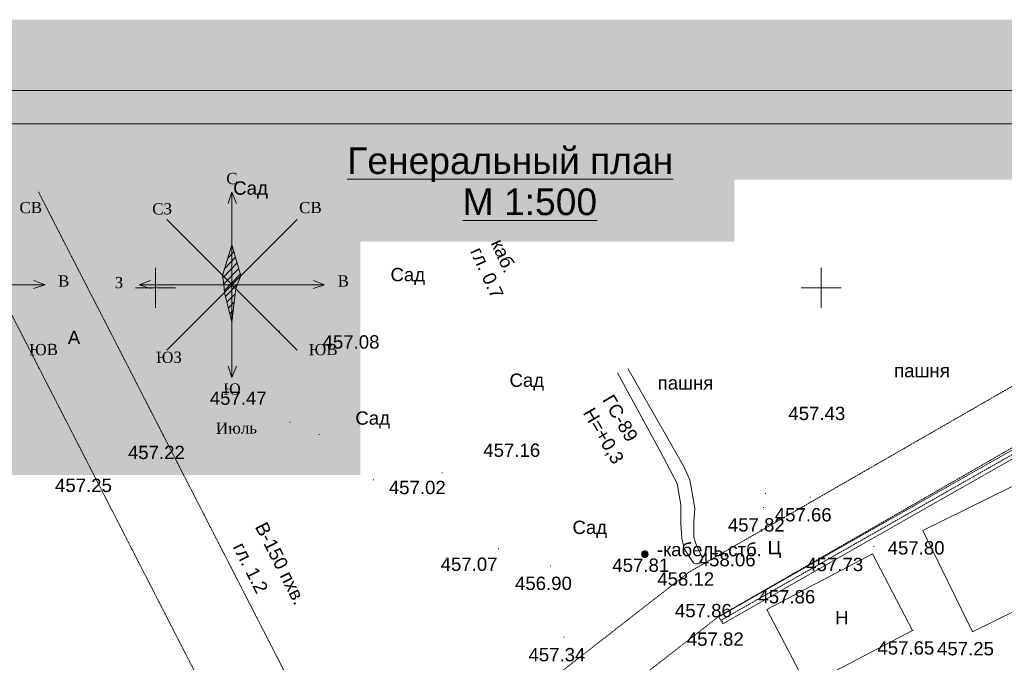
# Model space of a CAD drawing. Header units: millimetres. Extents: x 918404 to 1362154, y 4120617 to 4364104.
# Tile 26 of 256: x 928042 to 942833, y 4145601 to 4155250. Entities that reach past the tile are written whole.
import ezdxf

# ---------------------------------------------------------------- set-up
doc = ezdxf.new("R2010")
doc.units = ezdxf.units.MM
doc.header["$MEASUREMENT"] = 0
doc.linetypes.add('Д_ТРОТ_ТРУБА', pattern=[1.5, 0.75, -0.75])
for name, color, linetype, lineweight in [('(001) Сетка_Ном._пера__132', 132, 'Continuous', 18), ('(007) Здания_Ном._пера__7', 7, 'Continuous', 18), ('(008) Скульптуры_Ном._пера__7', 7, 'Continuous', 18), ('(013) Газ_Ном._пера__7', 7, 'Continuous', 18), ('(014) Водопровод_Ном._пера__7', 7, 'Continuous', 18), ('(016) Кабель_Ном._пера__7', 7, 'Continuous', 18), ('(019) Связь_Ном._пера__7', 7, 'Continuous', 18), ('(025) Дорога_Ном._пера__7', 7, 'Continuous', 18), ('0_Ном._пера__1', 1, 'Continuous', 18), ('0_Ном._пера__174', 174, 'Continuous', 18), ('0_Ном._пера__255', 255, 'Continuous', 18), ('0_Ном._пера__4', 4, 'Continuous', 18), ('0_Ном._пера__7', 7, 'Continuous', 18), ('0_Ном._пера__7_Ном._пера__7', 7, 'Continuous', 18), ('111111111111_Ном._пера__7', 7, 'Continuous', 18), ('ВЫСОТА_Ном._пера__7', 7, 'Continuous', 18), ('ТОЧКИ_Ном._пера__5', 5, 'Continuous', 18)]:
    doc.layers.add(name, color=color, linetype=linetype, lineweight=lineweight)
doc.styles.add('СГЕНЕРИР_СТИЛЬ_1', font='arial.ttf')
doc.styles.add('СГЕНЕРИР_СТИЛЬ_16', font='arial.ttf')
doc.styles.add('СГЕНЕРИР_СТИЛЬ_4', font='times.ttf')

msp = doc.modelspace()

# ---------------------------------------------------------------- hatches: boundary and pattern name
at = {"layer": '0_Ном._пера__1', "linetype": 'Continuous'}
h = msp.add_hatch(dxfattribs=at)
h.set_pattern_fill('Блоки_стеновые', color=256, style=0, pattern_type=2)
h.set_pattern_definition([(46.081, (931296.494, 4151477.9), (-52.125, 54.1296), [])])
h.paths.add_polyline_path([(931230.6, 4151869), (931365, 4151403.4), (931310.6, 4151269), (931287.2, 4151212.4), (931230.6, 4150709), (931117.5, 4151155.9), (931089.2, 4151410.4)])
at = {"layer": '0_Ном._пера__255', "linetype": 'Continuous'}
h = msp.add_hatch(color=256, dxfattribs=at)
h.paths.add_polyline_path([(921758.4, 4155250.1), (921758.4, 4124243.8), (965138, 4124243.8), (965138, 4155250.1)])
h.paths.add_polyline_path([(935573.1, 4125406.1), (935573.1, 4133106.1), (925014.5, 4133106.1), (925014.5, 4152850.3), (949743.4, 4152850.3), (949743.4, 4145280.9), (950980.5, 4145280.9), (950980.5, 4131414.5), (944525.3, 4131414.5), (944525.3, 4125406.1)], flags=0)
for points in [[(933157.7, 4148411.7), (924796.3, 4148411.7), (924796.3, 4153343.6), (933157.7, 4153343.6)], [(938777.9, 4152850.3), (932571.1, 4152850.3), (932571.1, 4151916.5), (938777.9, 4151916.5)]]:
    msp.add_hatch(color=256, dxfattribs=at).paths.add_polyline_path(points)

# ---------------------------------------------------------------- linework, layer by layer
at = {"layer": '(001) Сетка_Ном._пера__132', "linetype": 'Continuous'}
for p, q in [((930081.4, 4151522.8), (930081.4, 4150922.8)), ((940081.4, 4151522.8), (940081.4, 4150922.8)), ((929781.4, 4151222.8), (930381.4, 4151222.8)), ((939781.4, 4151222.8), (940381.4, 4151222.8))]:
    msp.add_line(p, q, dxfattribs=at)
at = {"layer": '(016) Кабель_Ном._пера__7', "linetype": 'Continuous'}
for p, q in [((937382.1, 4147232.8), (937481.1, 4147232.8)), ((937382.1, 4147231.8), (937481.1, 4147231.8)), ((937382.1, 4147230.8), (937481.1, 4147230.8)), ((937382.1, 4147229.8), (937481.1, 4147229.8)), ((937382.1, 4147228.8), (937481.1, 4147228.8)), ((937382.1, 4147227.8), (937481.1, 4147227.8)), ((937382.1, 4147226.8), (937482.1, 4147226.8)), ((937382.1, 4147225.8), (937482.1, 4147225.8)), ((937382.1, 4147224.8), (937482.1, 4147224.8)), ((937382.1, 4147223.8), (937482.1, 4147223.8)), ((937382.1, 4147222.8), (937482.1, 4147222.8)), ((937382.1, 4147221.8), (937482.1, 4147221.8)), ((937382.1, 4147220.8), (937481.1, 4147220.8)), ((937382.1, 4147219.8), (937481.1, 4147219.8)), ((937382.1, 4147218.8), (937481.1, 4147218.8)), ((937382.1, 4147217.8), (937481.1, 4147217.8)), ((937382.1, 4147216.8), (937481.1, 4147216.8)), ((937382.1, 4147215.8), (937481.1, 4147215.8)), ((937382.1, 4147214.8), (937481.1, 4147214.8)), ((937383.1, 4147236.8), (937480.1, 4147236.8)), ((937383.1, 4147235.8), (937480.1, 4147235.8)), ((937383.1, 4147234.8), (937480.1, 4147234.8)), ((937383.1, 4147233.8), (937481.1, 4147233.8)), ((937383.1, 4147213.8), (937481.1, 4147213.8)), ((937383.1, 4147212.8), (937480.1, 4147212.8)), ((937383.1, 4147211.8), (937480.1, 4147211.8)), ((937383.1, 4147210.8), (937480.1, 4147210.8)), ((937384.1, 4147240.8), (937479.1, 4147240.8)), ((937384.1, 4147239.8), (937479.1, 4147239.8)), ((937384.1, 4147238.8), (937479.1, 4147238.8)), ((937384.1, 4147237.8), (937480.1, 4147237.8)), ((937384.1, 4147209.8), (937480.1, 4147209.8)), ((937384.1, 4147208.8), (937479.1, 4147208.8)), ((937384.1, 4147207.8), (937479.1, 4147207.8)), ((937385.1, 4147242.8), (937478.1, 4147242.8)), ((937385.1, 4147241.8), (937478.1, 4147241.8)), ((937385.1, 4147206.8), (937479.1, 4147206.8)), ((937385.1, 4147205.8), (937478.1, 4147205.8)), ((937385.1, 4147204.8), (937478.1, 4147204.8)), ((937386.1, 4147244.8), (937477.1, 4147244.8)), ((937386.1, 4147243.8), (937478.1, 4147243.8)), ((937386.1, 4147203.8), (937477.1, 4147203.8)), ((937386.1, 4147202.8), (937477.1, 4147202.8)), ((937387.1, 4147246.8), (937476.1, 4147246.8)), ((937387.1, 4147245.8), (937477.1, 4147245.8)), ((937387.1, 4147201.8), (937476.1, 4147201.8)), ((937387.1, 4147200.8), (937476.1, 4147200.8)), ((937388.1, 4147248.8), (937475.1, 4147248.8)), ((937388.1, 4147247.8), (937476.1, 4147247.8)), ((937388.1, 4147199.8), (937475.1, 4147199.8)), ((937388.1, 4147198.8), (937475.1, 4147198.8)), ((937389.1, 4147250.8), (937474.1, 4147250.8)), ((937389.1, 4147249.8), (937475.1, 4147249.8)), ((937389.1, 4147197.8), (937474.1, 4147197.8)), ((937390.1, 4147251.8), (937473.1, 4147251.8)), ((937390.1, 4147196.8), (937473.1, 4147196.8)), ((937390.1, 4147195.8), (937473.1, 4147195.8)), ((937391.1, 4147253.8), (937472.1, 4147253.8)), ((937391.1, 4147252.8), (937473.1, 4147252.8)), ((937391.1, 4147194.8), (937472.1, 4147194.8)), ((937392.1, 4147254.8), (937471.1, 4147254.8)), ((937392.1, 4147193.8), (937471.1, 4147193.8)), ((937393.1, 4147255.8), (937470.1, 4147255.8)), ((937393.1, 4147192.8), (937471.1, 4147192.8)), ((937393.1, 4147191.8), (937470.1, 4147191.8)), ((937394.1, 4147256.8), (937469.1, 4147256.8)), ((937394.1, 4147190.8), (937469.1, 4147190.8)), ((937395.1, 4147257.8), (937469.1, 4147257.8)), ((937395.1, 4147189.8), (937468.1, 4147189.8)), ((937396.1, 4147258.8), (937468.1, 4147258.8)), ((937396.1, 4147188.8), (937467.1, 4147188.8)), ((937397.1, 4147259.8), (937467.1, 4147259.8)), ((937397.1, 4147187.8), (937466.1, 4147187.8)), ((937398.1, 4147260.8), (937466.1, 4147260.8)), ((937398.1, 4147186.8), (937465.1, 4147186.8)), ((937399.1, 4147261.8), (937464.1, 4147261.8)), ((937399.1, 4147185.8), (937464.1, 4147185.8)), ((937400.1, 4147262.8), (937463.1, 4147262.8)), ((937401.1, 4147263.8), (937462.1, 4147263.8)), ((937401.1, 4147184.8), (937463.1, 4147184.8)), ((937402.1, 4147183.8), (937461.1, 4147183.8)), ((937403.1, 4147264.8), (937461.1, 4147264.8)), ((937403.1, 4147182.8), (937460.1, 4147182.8)), ((937404.1, 4147265.8), (937459.1, 4147265.8)), ((937405.1, 4147181.8), (937458.1, 4147181.8)), ((937406.1, 4147266.8), (937458.1, 4147266.8)), ((937407.1, 4147267.8), (937456.1, 4147267.8)), ((937407.1, 4147180.8), (937457.1, 4147180.8)), ((937408.1, 4147179.8), (937455.1, 4147179.8)), ((937409.1, 4147268.8), (937454.1, 4147268.8)), ((937410.1, 4147178.8), (937453.1, 4147178.8)), ((937411.1, 4147269.8), (937452.1, 4147269.8)), ((937413.1, 4147177.8), (937450.1, 4147177.8)), ((937414.1, 4147270.8), (937450.1, 4147270.8)), ((937415.1, 4147176.8), (937448.1, 4147176.8)), ((937417.1, 4147271.8), (937447.1, 4147271.8)), ((937419.1, 4147175.8), (937444.1, 4147175.8)), ((937420.1, 4147272.8), (937443.1, 4147272.8)), ((937423.1, 4147174.8), (937440.1, 4147174.8)), ((937426.1, 4147273.8), (937437.1, 4147273.8))]:
    msp.add_line(p, q, dxfattribs=at)
msp.add_circle((937432.1, 4147223.8), 50, dxfattribs=at)
at = {"layer": '0_Ном._пера__1', "linetype": 'Continuous'}
for p, q in [((931089.2, 4151410.4), (931230.6, 4151869)), ((931365, 4151403.4), (931230.6, 4151869)), ((931089.2, 4151410.4), (931110.6, 4151269)), ((931310.6, 4151269), (931365, 4151403.4)), ((931110.6, 4151269), (931117.5, 4151155.9)), ((931230.6, 4150709), (931287.2, 4151212.4)), ((931287.2, 4151212.4), (931310.6, 4151269)), ((931117.5, 4151155.9), (931230.6, 4150709))]:
    msp.add_line(p, q, dxfattribs=at)
at = {"layer": '0_Ном._пера__174', "linetype": 'Continuous', "flags": 128}
for points in [[(922449.1, 4124906.1), (922449.1, 4154186.1), (964449.1, 4154186.1), (964449.1, 4124906.1)], [(924449.1, 4153686.1), (963949.1, 4153686.1), (963949.1, 4125406.1), (924449.1, 4125406.1)]]:
    msp.add_lwpolyline(points, close=True, dxfattribs=at)
at = {"layer": '0_Ном._пера__4', "linetype": 'Д_ТРОТ_ТРУБА', "flags": 128}
msp.add_lwpolyline([(938574.2, 4146229.9), (940416.3, 4147280.4), (945687.3, 4150272.7)], dxfattribs=at)
at = {"layer": '0_Ном._пера__4', "linetype": 'Continuous', "flags": 128}
msp.add_lwpolyline([(937021.2, 4149949.2), (937665, 4148773.5), (937918.7, 4148287.7), (937975.1, 4147966), (937975.1, 4147679.2), (937988.6, 4147463.7), (938026.1, 4147307.3), (938148, 4147114.2, 0.9482439), (938287.2, 4147192.1), (938237.5, 4147295.9), (938200.5, 4147383.7), (938170.2, 4147481.3), (938168.7, 4147580.4), (938168.7, 4147710.8), (938184, 4147908.7), (938147.7, 4148118), (938109.4, 4148338.4), (938019.2, 4148543.2), (937176, 4150013.7)], format="xyb", dxfattribs=at)
at = {"layer": '0_Ном._пера__7', "linetype": 'Continuous'}
for p, q in [((931174.6, 4152489.9), (931230.6, 4152661.2)), ((931230.6, 4149876.8), (931230.6, 4152661.2)), ((931230.6, 4152661.2), (931297.5, 4152491.9)), ((930249.8, 4150288.2), (932211.5, 4152249.9)), ((930249.8, 4152249.9), (932211.5, 4150288.2)), ((928422.5, 4151269), (928253.2, 4151335.9)), ((929838.4, 4151269), (930007.7, 4151335.9)), ((932622.8, 4151269), (932453.5, 4151335.9)), ((925638.1, 4151269), (928422.5, 4151269)), ((928251.1, 4151213), (928422.5, 4151269)), ((929838.4, 4151269), (932622.8, 4151269)), ((930009.8, 4151213), (929838.4, 4151269)), ((932451.5, 4151213), (932622.8, 4151269)), ((931174.6, 4150048.2), (931230.6, 4149876.8)), ((931230.6, 4149876.8), (931297.5, 4150046.1))]:
    msp.add_line(p, q, dxfattribs=at)
at = {"layer": '0_Ном._пера__7', "linetype": 'Д_ТРОТ_ТРУБА', "flags": 128}
for points in [[(926973.7, 4152666.4), (932385.6, 4142119.9), (934420.3, 4138672.9), (936650.9, 4133811.3), (939061.7, 4129051.7)], [(928322.4, 4152666.4), (933437, 4142699.3), (935479.3, 4139239.6), (937720.8, 4134355.3), (940142.5, 4129573.1)], [(932935.2, 4143677.3), (933186.7, 4143609.3), (933493.8, 4143634.5), (934026.4, 4143785.5), (938092.3, 4146952.4), (945229.9, 4151055.3)], [(933690.1, 4142270.5), (933730.5, 4142466.8), (933808.1, 4142601.5), (938539.6, 4146286.8), (945628.6, 4150361.7)]]:
    msp.add_lwpolyline(points, dxfattribs=at)
at = {"layer": '0_Ном._пера__7', "linetype": 'Continuous', "flags": 128}
for points in [[(938544.5, 4146282), (940386.6, 4147332.5), (945657.6, 4150324.9)], [(938603.9, 4146177.8), (940445.9, 4147228.2), (945716.9, 4150220.5)], [(938544.5, 4146282), (938603.9, 4146177.8)]]:
    msp.add_lwpolyline(points, dxfattribs=at)
for points in [[(941609.2, 4147581.9), (942354.9, 4146060.3), (944340.1, 4147033.2), (943594.4, 4148554.8)], [(941455.3, 4146079.7), (940851.6, 4147228.3), (939263.8, 4146393.8), (939867.5, 4145245.2)]]:
    msp.add_lwpolyline(points, close=True, dxfattribs=at)
at = {"layer": 'ТОЧКИ_Ном._пера__5', "linetype": 'Continuous'}
for p, q in [((931939, 4150572.8), (931949, 4150572.8)), ((932094.6, 4149207.7), (932104.6, 4149207.7)), ((930196.3, 4149014.7), (930206.3, 4149014.7)), ((932533.3, 4149021.6), (932543.3, 4149021.6)), ((929101.1, 4148520.5), (929111.1, 4148520.5)), ((934383.1, 4148447.2), (934393.1, 4148447.2)), ((933353.5, 4148339.8), (933363.5, 4148339.8)), ((939239.7, 4148137.5), (939249.7, 4148137.5)), ((939913.6, 4148078.4), (939923.6, 4148078.4)), ((939208.6, 4147927.1), (939218.6, 4147927.1)), ((941609.2, 4147581.9), (941619.2, 4147581.9)), ((940386.6, 4147332.5), (940396.6, 4147332.5)), ((940870.2, 4147338.1), (940880.2, 4147338.1)), ((935227.3, 4147303.9), (935237.3, 4147303.9)), ((937432.1, 4147223.8), (937442.1, 4147223.8)), ((938287.2, 4147192.1), (938297.2, 4147192.1)), ((936010.9, 4147049.4), (936020.9, 4147049.4)), ((938148, 4147114.2), (938158, 4147114.2)), ((938539.6, 4146286.8), (938549.6, 4146286.8)), ((938592.2, 4146211.9), (938602.2, 4146211.9)), ((941455.3, 4146079.7), (941465.3, 4146079.7)), ((942351.2, 4146067.8), (942361.2, 4146067.8)), ((936213.4, 4145978.2), (936223.4, 4145978.2))]:
    msp.add_line(p, q, dxfattribs=at)

# ---------------------------------------------------------------- texts
at = {"layer": '(007) Здания_Ном._пера__7', "linetype": 'Continuous', "insert": (940292.8, 4146171.5), "char_height": 200, "attachment_point": 7, "style": 'СГЕНЕРИР_СТИЛЬ_1'}
msp.add_mtext('{Н}', dxfattribs=at)
at = {"layer": '(008) Скульптуры_Ном._пера__7', "linetype": 'Continuous', "char_height": 200, "attachment_point": 7, "style": 'СГЕНЕРИР_СТИЛЬ_1'}
for s, insert in [('{Сад}', (931249.1, 4152564.2)), ('{Сад}', (933611.9, 4151264.8)), ('{пашня}', (941177.7, 4149877.6)), ('{Сад}', (935399.8, 4149679.4)), ('{пашня}', (937625.8, 4149694.4)), ('{Сад}', (933084.2, 4149110.9)), ('{Сад}', (936345.9, 4147469.8))]:
    msp.add_mtext(s, dxfattribs=dict(at, insert=insert))
at = {"layer": '(013) Газ_Ном._пера__7', "linetype": 'Continuous', "char_height": 200, "attachment_point": 7, "rotation": 300.22775, "style": 'СГЕНЕРИР_СТИЛЬ_1'}
for s, insert in [('{ГС-89}', (936784.4, 4149542.7)), ('{Н=+0,3}', (936465.1, 4149329.5))]:
    msp.add_mtext(s, dxfattribs=dict(at, insert=insert))
at = {"layer": '(014) Водопровод_Ном._пера__7', "linetype": 'Continuous', "char_height": 200, "attachment_point": 7, "rotation": 296.85686, "style": 'СГЕНЕРИР_СТИЛЬ_1'}
for s, insert in [('{В-150 пхв.}', (931569.1, 4147637.2)), ('{гл. 1.2}', (931236.2, 4147334.4))]:
    msp.add_mtext(s, dxfattribs=dict(at, insert=insert))
at = {"layer": '(016) Кабель_Ном._пера__7', "linetype": 'Continuous', "insert": (937613.3, 4147190.8), "char_height": 200, "attachment_point": 7, "style": 'СГЕНЕРИР_СТИЛЬ_1'}
msp.add_mtext('{-кабель.стб.}', dxfattribs=at)
at = {"layer": '(019) Связь_Ном._пера__7', "linetype": 'Continuous', "char_height": 200, "attachment_point": 7, "rotation": 294.34154, "style": 'СГЕНЕРИР_СТИЛЬ_1'}
for s, insert in [('{каб.}', (935112.1, 4151896.9)), ('{гл. 0.7}', (934802.8, 4151774.4))]:
    msp.add_mtext(s, dxfattribs=dict(at, insert=insert))
at = {"layer": '(025) Дорога_Ном._пера__7', "linetype": 'Continuous', "char_height": 200, "attachment_point": 7, "style": 'СГЕНЕРИР_СТИЛЬ_1'}
for s, insert in [('{A}', (928764.6, 4150379.2)), ('{Ц}', (939277.5, 4147166.5))]:
    msp.add_mtext(s, dxfattribs=dict(at, insert=insert))
at = {"layer": '0_Ном._пера__7_Ном._пера__7', "linetype": 'Continuous', "char_height": 400, "attachment_point": 8, "style": 'СГЕНЕРИР_СТИЛЬ_16'}
for s, insert in [('{\\LГенеральный план }', (935410.5, 4152813)), ('{\\L    М 1:500}', (935395.5, 4152310))]:
    msp.add_mtext(s, dxfattribs=dict(at, insert=insert))
at = {"layer": '111111111111_Ном._пера__7', "linetype": 'Continuous', "char_height": 168.75, "attachment_point": 2, "rotation": 0.60736, "style": 'СГЕНЕРИР_СТИЛЬ_4'}
for s, insert in [('{С}', (931229.7, 4152949.7)), ('{СВ}', (928207.6, 4152514.3)), ('{СЗ}', (930180.6, 4152494.7)), ('{СВ}', (932407.9, 4152514.3)), ('{В}', (928701.9, 4151411.1)), ('{З}', (929532.5, 4151388.1)), ('{В}', (932902.2, 4151411.1)), ('{ЮВ}', (928399.8, 4150382)), ('{ЮЗ}', (930282.7, 4150265.2)), ('{ЮВ}', (932600.2, 4150382)), ('{Ю}', (931229.7, 4149788.3)), ('{Июль }', (931297.2, 4149202.7))]:
    msp.add_mtext(s, dxfattribs=dict(at, insert=insert))
at = {"layer": 'ВЫСОТА_Ном._пера__7', "linetype": 'Continuous', "char_height": 200, "attachment_point": 4, "style": 'СГЕНЕРИР_СТИЛЬ_1'}
for s, insert in [('{457.08}', (932591.8, 4150409.9)), ('{457.47}', (930897.2, 4149565.7)), ('{457.43}', (939588.9, 4149336.6)), ('{457.22}', (929667.8, 4148750.9)), ('{457.16}', (935006, 4148784.8)), ('{457.25}', (928572.6, 4148256.7)), ('{457.02}', (933587.3, 4148224.6)), ('{457.66}', (939385, 4147814.6)), ('{457.82}', (938680, 4147663.3)), ('{457.80}', (941080.7, 4147318.1)), ('{457.07}', (934365.7, 4147072.9)), ('{457.81}', (936944.5, 4147057.6)), ('{458.06}', (938242.7, 4147140.4)), ('{457.73}', (939858.1, 4147068.7)), ('{456.90}', (935482.3, 4146785.6)), ('{458.12}', (937619.5, 4146850.5)), ('{457.86}', (939138.8, 4146584.3)), ('{457.86}', (937885.1, 4146375.9)), ('{457.82}', (938063.7, 4145948.1)), ('{457.34}', (935684.9, 4145714.3)), ('{457.65}', (940926.8, 4145815.9)), ('{457.25}', (941822.7, 4145804))]:
    msp.add_mtext(s, dxfattribs=dict(at, insert=insert))

doc.saveas('drawing.dxf')
